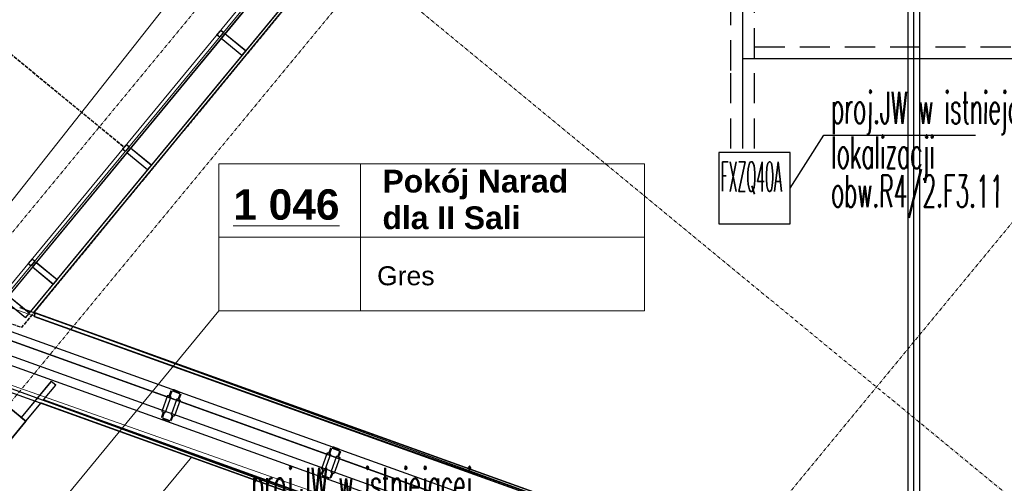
# Model space of a CAD drawing. Header units: millimetres. Extents: x -8642 to 28269, y -6609 to 3701.
# Tile 191 of 256: x 6523 to 7353, y -3009 to -2618. Entities that reach past the tile are written whole.
import ezdxf
from ezdxf.enums import TextEntityAlignment as Align

# ---------------------------------------------------------------- set-up
doc = ezdxf.new("R2010")
doc.units = ezdxf.units.MM
doc.header["$LTSCALE"] = 1000
doc.header["$MEASUREMENT"] = 0
for name, pattern in [('DASHED', [19.05, 12.7, -6.35]), ('rzut 1 pietra$0$ArchiTECH.PC 1. Line Type', [0.004, 0.003, -0.001]), ('rzut 1 pietra$0$ArchiTECH.PC 5. Line Type', [0.0053, 0.003, -0.001, 0.0003, -0.001]), ('rzut 1 pietra$0$ArchiTECH.PC Solid Line Type', [0]), ('SUFIT_1 PIETRO$0$ArchiTECH.PC 1. Line Type', [0.004, 0.003, -0.001]), ('SUFIT_1 PIETRO$0$ArchiTECH.PC Solid Line Type', [0])]:
    doc.linetypes.add(name, pattern=pattern)
doc.layers.get('0').update_dxf_attribs({"lineweight": 25})
for name, color, linetype, lineweight in [('_Etap_1_opis', 7, 'Continuous', 30), ('_Etap_2_klimatyzator_w starej_lokalizacji', 1, 'Continuous', 30), ('_Etap_2_opis', 7, 'Continuous', 30), ('_Etapy_opis', 7, 'Continuous', 18), ('IS_ARCH', 254, 'Continuous', 18), ('IS_FREON_GAZ', 254, 'DASHED', 30), ('IS_HC_FREON_CIECZ', 254, 'Continuous', 30)]:
    doc.layers.add(name, color=color, linetype=linetype, lineweight=lineweight)
for name, color, linetype in [('IS_WK_KAN_SKROPLINY', 254, 'DASHED'), ('SUFIT_1 PIETRO$0$ELEM KONSTRUKCJI - inwent', 254, 'Continuous'), ('SUFIT_1 PIETRO$0$INWENTARYZACJA', 254, 'Continuous'), ('SUFIT_1 PIETRO$0$Kalka 1', 254, 'Continuous'), ('SUFIT_1 PIETRO$0$TYP SUFITÓW_NOWYCH', 254, 'Continuous')]:
    doc.layers.add(name, color=color, linetype=linetype)
doc.styles.add('romans1', font='simplex.shx', dxfattribs={"width": 0.8})
doc.styles.add('rzut 1 pietra$0$ArchiTECHStyle1', font='arial.ttf', dxfattribs={"height": 0.16})
doc.styles.add('rzut 1 pietra$0$ArchiTECHStyle3', font='arialbd.ttf', dxfattribs={"height": 0.192})

# ---------------------------------------------------------------- blocks, each defined once
blk = doc.blocks.new('jw_FXZQ40A')
blk.add_lwpolyline([(0, 0), (60, 0), (60, 60), (0, 60)], close=True)
at = {"color": 7, "style": 'romans1', "width": 0.35}
blk.add_text('FXZQ40A', height=25, rotation=359.91893, dxfattribs=at).set_placement((1.49, 27.37))

msp = doc.modelspace()

# ---------------------------------------------------------------- linework, layer by layer
at = {"layer": '_Etap_2_opis'}
for p, q in [((7172.54, -2760.08), (7200.98, -2715.27)), ((7200.98, -2715.27), (7328.86, -2715.27))]:
    msp.add_line(p, q, dxfattribs=at)
at = {"layer": '_Etapy_opis', "color": 1}
msp.add_lwpolyline([(6460.55, -2841.21), (7540.52, -1472.15), (7540.52, 604.49), (11528.64, 604.49), (11528.64, -458.99), (8943.73, -3729.66)], close=True, dxfattribs=at)
at = {"layer": '_Etapy_opis', "color": 5}
msp.add_lwpolyline([(3477.82, -3961.16), (3141.93, -3007), (5530.28, -3007), (5741.13, -2653.07), (9611.1, -4017.92), (7982.09, -5987.21), (4191.04, -5987.21), (4191.22, -3961.16)], close=True, dxfattribs=at)
at = {"layer": 'IS_ARCH', "linetype": 'rzut 1 pietra$0$ArchiTECH.PC 5. Line Type'}
for p, q in [((10028.54, 1462.47), (5164.31, -4438.5)), ((10097.59, 1404.74), (5233.75, -4495.75)), ((10526.69, 1052.74), (5662.01, -4848.77)), ((6821.07, -2577.99), (8971.09, -4350.28))]:
    msp.add_line(p, q, dxfattribs=at)
at = {"layer": 'IS_ARCH', "linetype": 'rzut 1 pietra$0$ArchiTECH.PC 1. Line Type'}
for p, q in [((7037.41, -2255), (6524.8, -2877.38)), ((6493.85, -2628.74), (6611.28, -2725.38)), ((6498.3, -2867.87), (6524.8, -2877.38))]:
    msp.add_line(p, q, dxfattribs=at)
at = {"layer": 'IS_ARCH', "linetype": 'rzut 1 pietra$0$ArchiTECH.PC Solid Line Type'}
for p, q in [((6954.26, -2309.31), (6510.28, -2847.91)), ((6957.81, -2312.24), (6510.66, -2854.7)), ((6956.57, -2311.21), (6512.59, -2849.81)), ((7271.66, -2310), (7271.66, -3129.26)), ((7271.66, -2310.08), (7271.66, -3129.26)), ((7276.66, -2315.08), (7276.66, -3124.51)), ((7281.66, -2315.08), (7281.66, -3124.51)), ((6975.32, -2326.67), (6528.17, -2869.13)), ((6692.64, -2626.68), (6689.46, -2630.54)), ((6689.46, -2630.54), (6691.77, -2632.44)), ((6694.95, -2628.58), (6691.77, -2632.44)), ((6692.64, -2626.68), (6694.95, -2628.58)), ((6696.17, -2629.59), (6692.99, -2633.45)), ((6696.17, -2629.59), (6713.68, -2644.02)), ((6692.99, -2633.45), (6710.5, -2647.88)), ((6713.68, -2644.02), (6710.5, -2647.88)), ((6613.13, -2723.13), (6609.95, -2726.99)), ((6609.95, -2726.99), (6612.26, -2728.9)), ((6615.44, -2725.04), (6612.26, -2728.9)), ((6613.13, -2723.13), (6615.44, -2725.04)), ((6616.69, -2726.07), (6613.51, -2729.93)), ((6613.51, -2729.93), (6631.02, -2744.36)), ((6616.69, -2726.07), (6634.2, -2740.5)), ((6634.2, -2740.5), (6631.02, -2744.36)), ((6691.13, -2739.48), (7049.93, -2739.48)), ((6691.13, -2739.48), (6691.13, -2863.41)), ((6810.36, -2739.48), (6810.36, -2863.41)), ((7049.93, -2739.48), (7049.93, -2863.41)), ((6691.13, -2801.44), (7049.93, -2801.44)), ((6533.62, -2819.59), (6530.44, -2823.45)), ((6535.93, -2821.49), (6532.75, -2825.35)), ((6533.62, -2819.59), (6535.93, -2821.49)), ((6530.44, -2823.45), (6532.75, -2825.35)), ((6537.18, -2822.52), (6534, -2826.38)), ((6534, -2826.38), (6551.51, -2840.81)), ((6537.18, -2822.52), (6554.69, -2836.95)), ((6554.69, -2836.95), (6551.51, -2840.81)), ((6510.66, -2854.7), (6528.17, -2869.13)), ((6513.84, -2850.84), (6531.35, -2865.27)), ((6523.33, -2860.57), (8343.26, -3514.09)), ((6531.35, -2865.27), (6528.17, -2869.13)), ((6536.24, -2865.2), (6535.23, -2868.02)), ((6535.23, -2868.02), (7278.69, -3134.98)), ((6536.24, -2865.2), (6535.35, -2868.06)), ((6535.35, -2868.06), (7278.69, -3134.98)), ((7282.53, -3133.17), (6536.24, -2865.2)), ((6536.24, -2865.2), (7282.53, -3133.17)), ((6691.13, -2863.41), (6544.28, -3041.55)), ((6691.13, -2863.41), (7049.93, -2863.41)), ((6500.76, -2883.23), (7073.64, -3089.03)), ((7267.99, -3158.85), (6500.9, -2883.28)), ((6516.12, -2880.8), (7259.28, -3147.62)), ((6492.65, -2893.07), (7066.79, -3099.32)), ((6492.74, -2893.1), (7263.94, -3170.14)), ((6507, -2906.21), (7250.15, -3173.04)), ((6477.11, -2918.35), (7713.15, -3362.21)), ((6549.73, -2922.91), (6524.58, -2953.38)), ((6543.3, -2938.56), (6553.58, -2926.1)), ((6553.58, -2926.1), (6549.73, -2922.91)), ((6528.38, -2956.48), (6497.51, -2931.03)), ((6647.83, -2934.85), (6643.02, -2948.24)), ((6650.66, -2935.86), (6645.85, -2949.25)), ((6647.83, -2934.85), (6649.17, -2934.96)), ((6650.61, -2930.96), (6649.17, -2934.96)), ((6649.57, -2935.05), (6649.55, -2935.1)), ((6649.55, -2935.1), (6650.66, -2935.86)), ((6650.99, -2931.1), (6649.57, -2935.05)), ((6649.57, -2935.05), (6649.94, -2935.18)), ((6651.36, -2931.23), (6649.94, -2935.18)), ((6650.61, -2930.96), (6650.99, -2931.1)), ((6655.74, -2937.69), (6650.93, -2951.08)), ((6651.87, -2930.99), (6657.9, -2933.15)), ((6652.01, -2930.61), (6658.03, -2932.78)), ((6653.01, -2929.91), (6652.67, -2930.85)), ((6653.01, -2929.91), (6657.71, -2931.6)), ((6655.74, -2937.69), (6657.08, -2937.8)), ((6658.14, -2933.66), (6656.72, -2937.62)), ((6656.72, -2937.62), (6657.1, -2937.75)), ((6658.52, -2933.8), (6657.08, -2937.8)), ((6657.71, -2931.6), (6657.37, -2932.54)), ((6658.89, -2933.93), (6657.45, -2937.94)), ((6658.52, -2933.8), (6658.89, -2933.93)), ((6528.44, -2956.56), (6541.27, -2941.01)), ((6541.26, -2941.02), (7217.4, -3184.16)), ((6541.27, -2941.01), (7068.58, -3130.62)), ((6541.27, -2941.01), (7217.4, -3184.16)), ((6543.07, -2938.84), (7219.43, -3181.7)), ((7257.06, -3195.21), (6543.3, -2938.56)), ((6658.56, -2938.7), (6653.75, -2952.09)), ((6657.45, -2937.94), (6658.56, -2938.7)), ((6524.58, -2953.38), (6528.44, -2956.56)), ((6644.14, -2948.98), (6642.7, -2952.98)), ((6642.7, -2952.98), (6643.08, -2953.12)), ((6643.02, -2948.24), (6644.14, -2948.98)), ((6644.5, -2949.17), (6643.08, -2953.12)), ((6644.87, -2949.3), (6643.45, -2953.25)), ((6643.56, -2954.14), (6649.58, -2956.3)), ((6643.7, -2953.77), (6649.72, -2955.93)), ((6644.22, -2954.38), (6643.88, -2955.32)), ((6644.51, -2949.12), (6644.5, -2949.17)), ((6644.5, -2949.17), (6644.87, -2949.3)), ((6644.51, -2949.12), (6645.85, -2949.25)), ((6651.65, -2951.73), (6650.23, -2955.69)), ((6652.03, -2951.87), (6650.61, -2955.82)), ((6650.93, -2951.08), (6652.04, -2951.82)), ((6652.42, -2951.96), (6650.98, -2955.96)), ((6651.65, -2951.73), (6652.03, -2951.87)), ((6652.04, -2951.82), (6652.03, -2951.87)), ((6652.42, -2951.96), (6653.75, -2952.09)), ((6490.21, -3002.77), (6528.38, -2956.48)), ((6643.88, -2955.32), (6648.59, -2957.01)), ((6648.93, -2956.07), (6648.59, -2957.01)), ((6650.61, -2955.82), (6650.98, -2955.96)), ((6785.2, -2979.29), (6783.76, -2983.29)), ((6785.2, -2979.29), (6785.57, -2979.42)), ((6786.46, -2979.32), (6792.48, -2981.48)), ((6786.6, -2978.94), (6792.62, -2981.1)), ((6787.59, -2978.24), (6787.25, -2979.18)), ((6787.59, -2978.24), (6792.3, -2979.93)), ((6515.68, -3170.83), (6668.21, -2986.66)), ((6515.68, -3170.83), (6668.21, -2986.66)), ((6782.42, -2983.18), (6777.61, -2996.57)), ((6785.24, -2984.19), (6780.43, -2997.58)), ((6782.42, -2983.18), (6783.76, -2983.29)), ((6785.57, -2979.42), (6784.14, -2983.43)), ((6784.14, -2983.43), (6785.24, -2984.19)), ((6784.15, -2983.38), (6784.53, -2983.51)), ((6785.95, -2979.56), (6784.53, -2983.51)), ((6790.32, -2986.02), (6785.52, -2999.41)), ((6793.15, -2987.03), (6788.34, -3000.42)), ((6790.32, -2986.02), (6791.66, -2986.13)), ((6792.73, -2981.99), (6791.31, -2985.94)), ((6791.31, -2985.94), (6791.68, -2986.08)), ((6793.1, -2982.13), (6791.66, -2986.13)), ((6792.3, -2979.93), (6791.96, -2980.87)), ((6793.48, -2982.26), (6792.04, -2986.26)), ((6792.04, -2986.26), (6793.15, -2987.03)), ((6793.1, -2982.13), (6793.48, -2982.26)), ((6778.72, -2997.31), (6777.29, -3001.31)), ((6777.29, -3001.31), (6777.66, -3001.45)), ((6777.61, -2996.57), (6778.72, -2997.31)), ((6779.08, -2997.49), (6777.66, -3001.45)), ((6779.46, -2997.63), (6778.04, -3001.58)), ((6778.15, -3002.47), (6784.17, -3004.63)), ((6778.28, -3002.09), (6784.31, -3004.26)), ((6778.81, -3002.71), (6778.47, -3003.65)), ((6778.47, -3003.65), (6783.17, -3005.34)), ((6779.1, -2997.45), (6779.08, -2997.49)), ((6779.08, -2997.49), (6779.46, -2997.63)), ((6779.1, -2997.45), (6780.43, -2997.58)), ((6786.24, -3000.06), (6784.82, -3004.01)), ((6786.61, -3000.2), (6785.19, -3004.15)), ((6785.19, -3004.15), (6785.57, -3004.28)), ((6785.52, -2999.41), (6786.63, -3000.15)), ((6787.01, -3000.28), (6785.57, -3004.28)), ((6786.24, -3000.06), (6786.61, -3000.2)), ((6786.63, -3000.15), (6786.61, -3000.2)), ((6787.01, -3000.28), (6788.34, -3000.42)), ((6783.51, -3004.4), (6783.17, -3005.34))]:
    msp.add_line(p, q, dxfattribs=at)
at = {"layer": 'IS_FREON_GAZ', "ltscale": 0.002}
for points in [[(7142.62, -2726.58), (7142.62, -2344.12)], [(7142.62, -2640.74), (7987.02, -2640.74), (7987.02, -2703.74)]]:
    msp.add_lwpolyline(points, dxfattribs=at)
at = {"layer": 'IS_HC_FREON_CIECZ', "ltscale": 0.002}
for points in [[(7132.62, -2726.58), (7132.62, -2353.18)], [(7132.62, -2650.74), (7977.02, -2650.74), (7977.02, -2703.74)]]:
    msp.add_lwpolyline(points, dxfattribs=at)
at = {"layer": 'IS_WK_KAN_SKROPLINY', "lineweight": 30, "ltscale": 0.002}
msp.add_lwpolyline([(7122.62, -2726.56), (7122.62, -2660.74), (7122.74, -2306.05)], dxfattribs=at)
at = {"layer": 'SUFIT_1 PIETRO$0$ELEM KONSTRUKCJI - inwent', "linetype": 'SUFIT_1 PIETRO$0$ArchiTECH.PC Solid Line Type'}
for p, q in [((6528.38, -2956.56), (6497.51, -2931.12)), ((6490.21, -3002.86), (6528.38, -2956.56))]:
    msp.add_line(p, q, dxfattribs=at)
at = {"layer": 'SUFIT_1 PIETRO$0$INWENTARYZACJA', "linetype": 'SUFIT_1 PIETRO$0$ArchiTECH.PC Solid Line Type'}
for p, q in [((6536.24, -2865.28), (6535.23, -2868.1)), ((6535.23, -2868.1), (7278.69, -3135.06)), ((7282.53, -3133.25), (6536.24, -2865.28)), ((7267.99, -3158.93), (6500.9, -2883.36)), ((6492.74, -2893.19), (7263.94, -3170.23)), ((6549.73, -2923), (6524.58, -2953.46)), ((6543.3, -2938.64), (6553.58, -2926.18)), ((6553.58, -2926.18), (6549.73, -2923)), ((6528.44, -2956.64), (6541.27, -2941.1)), ((6541.27, -2941.1), (7068.58, -3130.71)), ((7257.06, -3195.29), (6543.3, -2938.64)), ((6524.58, -2953.46), (6528.44, -2956.64))]:
    msp.add_line(p, q, dxfattribs=at)
at = {"layer": 'SUFIT_1 PIETRO$0$Kalka 1', "linetype": 'SUFIT_1 PIETRO$0$ArchiTECH.PC 1. Line Type'}
for p, q in [((7037.41, -2255.08), (6524.8, -2877.47)), ((6493.85, -2628.82), (6611.28, -2725.47)), ((6498.3, -2867.95), (6524.8, -2877.47))]:
    msp.add_line(p, q, dxfattribs=at)
at = {"layer": 'SUFIT_1 PIETRO$0$Kalka 1', "linetype": 'SUFIT_1 PIETRO$0$ArchiTECH.PC Solid Line Type'}
for p, q in [((6957.81, -2312.32), (6510.66, -2854.78)), ((7271.66, -2310.08), (7271.66, -3129.35)), ((7271.66, -2310.16), (7271.66, -3129.35)), ((7276.66, -2315.16), (7276.66, -3124.59)), ((7281.66, -2315.16), (7281.66, -3124.59)), ((6975.32, -2326.76), (6528.17, -2869.22)), ((6692.64, -2626.76), (6689.46, -2630.62)), ((6689.46, -2630.62), (6691.77, -2632.53)), ((6694.95, -2628.67), (6691.77, -2632.53)), ((6692.64, -2626.76), (6694.95, -2628.67)), ((6696.17, -2629.67), (6692.99, -2633.53)), ((6696.17, -2629.67), (6713.68, -2644.11)), ((6692.99, -2633.53), (6710.5, -2647.97)), ((6713.68, -2644.11), (6710.5, -2647.97)), ((6613.13, -2723.22), (6609.95, -2727.08)), ((6609.95, -2727.08), (6612.26, -2728.98)), ((6615.44, -2725.12), (6612.26, -2728.98)), ((6613.13, -2723.22), (6615.44, -2725.12)), ((6616.69, -2726.15), (6613.51, -2730.01)), ((6613.51, -2730.01), (6631.02, -2744.44)), ((6616.69, -2726.15), (6634.2, -2740.58)), ((6634.2, -2740.58), (6631.02, -2744.44)), ((6533.62, -2819.67), (6530.44, -2823.53)), ((6535.93, -2821.58), (6532.75, -2825.44)), ((6533.62, -2819.67), (6535.93, -2821.58)), ((6530.44, -2823.53), (6532.75, -2825.44)), ((6537.18, -2822.61), (6534, -2826.46)), ((6534, -2826.46), (6551.51, -2840.9)), ((6537.18, -2822.61), (6554.69, -2837.04)), ((6554.69, -2837.04), (6551.51, -2840.9)), ((6510.66, -2854.78), (6528.17, -2869.22)), ((6513.84, -2850.92), (6531.35, -2865.36)), ((6523.33, -2860.66), (8343.26, -3514.18)), ((6531.35, -2865.36), (6528.17, -2869.22)), ((6536.24, -2865.28), (6535.35, -2868.15)), ((6535.35, -2868.15), (7278.69, -3135.06)), ((6536.24, -2865.28), (7282.53, -3133.25)), ((6500.76, -2883.32), (7073.64, -3089.11)), ((6516.12, -2880.88), (7259.28, -3147.71)), ((6492.65, -2893.15), (7066.79, -3099.41)), ((6507, -2906.29), (7250.15, -3173.12)), ((6477.11, -2918.43), (8295.94, -3571.57)), ((6647.83, -2934.93), (6643.02, -2948.32)), ((6650.66, -2935.95), (6645.85, -2949.34)), ((6647.83, -2934.93), (6649.17, -2935.05)), ((6650.61, -2931.04), (6649.17, -2935.05)), ((6649.57, -2935.13), (6649.55, -2935.18)), ((6649.55, -2935.18), (6650.66, -2935.95)), ((6650.99, -2931.18), (6649.57, -2935.13)), ((6649.57, -2935.13), (6649.94, -2935.27)), ((6651.36, -2931.31), (6649.94, -2935.27)), ((6650.61, -2931.04), (6650.99, -2931.18)), ((6655.74, -2937.77), (6650.93, -2951.16)), ((6651.87, -2931.07), (6657.9, -2933.24)), ((6652.01, -2930.7), (6658.03, -2932.86)), ((6653.01, -2929.99), (6652.67, -2930.93)), ((6653.01, -2929.99), (6657.71, -2931.68)), ((6655.74, -2937.77), (6657.08, -2937.89)), ((6658.14, -2933.75), (6656.72, -2937.7)), ((6656.72, -2937.7), (6657.1, -2937.84)), ((6658.52, -2933.88), (6657.08, -2937.89)), ((6657.71, -2931.68), (6657.37, -2932.62)), ((6658.89, -2934.02), (6657.45, -2938.02)), ((6658.52, -2933.88), (6658.89, -2934.02)), ((6541.26, -2941.1), (7217.4, -3184.24)), ((6541.27, -2941.1), (7217.4, -3184.24)), ((6543.07, -2938.92), (7219.43, -3181.78)), ((6658.56, -2938.79), (6653.75, -2952.18)), ((6657.45, -2938.02), (6658.56, -2938.79)), ((6644.14, -2949.07), (6642.7, -2953.07)), ((6642.7, -2953.07), (6643.08, -2953.2)), ((6643.02, -2948.32), (6644.14, -2949.07)), ((6644.5, -2949.25), (6643.08, -2953.2)), ((6644.87, -2949.38), (6643.45, -2953.34)), ((6643.56, -2954.23), (6649.58, -2956.39)), ((6643.7, -2953.85), (6649.72, -2956.01)), ((6644.51, -2949.2), (6644.5, -2949.25)), ((6644.5, -2949.25), (6644.87, -2949.38)), ((6644.51, -2949.2), (6645.85, -2949.34)), ((6651.65, -2951.82), (6650.23, -2955.77)), ((6652.03, -2951.95), (6650.61, -2955.91)), ((6650.93, -2951.16), (6652.04, -2951.91)), ((6652.42, -2952.04), (6650.98, -2956.04)), ((6651.65, -2951.82), (6652.03, -2951.95)), ((6652.04, -2951.91), (6652.03, -2951.95)), ((6652.42, -2952.04), (6653.75, -2952.18)), ((6644.22, -2954.46), (6643.88, -2955.4)), ((6643.88, -2955.4), (6648.59, -2957.09)), ((6648.93, -2956.15), (6648.59, -2957.09)), ((6650.61, -2955.91), (6650.98, -2956.04)), ((6786.6, -2979.02), (6792.62, -2981.19)), ((6787.59, -2978.32), (6787.25, -2979.26)), ((6787.59, -2978.32), (6792.3, -2980.01)), ((6782.42, -2983.26), (6777.61, -2996.65)), ((6785.24, -2984.28), (6780.43, -2997.66)), ((6782.42, -2983.26), (6783.76, -2983.37)), ((6785.2, -2979.37), (6783.76, -2983.37)), ((6785.57, -2979.51), (6784.14, -2983.51)), ((6784.14, -2983.51), (6785.24, -2984.28)), ((6784.15, -2983.46), (6784.53, -2983.59)), ((6785.95, -2979.64), (6784.53, -2983.59)), ((6785.2, -2979.37), (6785.57, -2979.51)), ((6790.32, -2986.1), (6785.52, -2999.49)), ((6786.46, -2979.4), (6792.48, -2981.56)), ((6793.15, -2987.11), (6788.34, -3000.5)), ((6790.32, -2986.1), (6791.66, -2986.21)), ((6792.73, -2982.07), (6791.31, -2986.03)), ((6791.31, -2986.03), (6791.68, -2986.16)), ((6793.1, -2982.21), (6791.66, -2986.21)), ((6792.3, -2980.01), (6791.96, -2980.95)), ((6793.48, -2982.35), (6792.04, -2986.35)), ((6792.04, -2986.35), (6793.15, -2987.11)), ((6793.1, -2982.21), (6793.48, -2982.35)), ((6778.72, -2997.39), (6777.29, -3001.39)), ((6777.29, -3001.39), (6777.66, -3001.53)), ((6777.61, -2996.65), (6778.72, -2997.39)), ((6779.08, -2997.58), (6777.66, -3001.53)), ((6779.46, -2997.71), (6778.04, -3001.66)), ((6778.15, -3002.55), (6784.17, -3004.72)), ((6778.28, -3002.18), (6784.31, -3004.34)), ((6778.81, -3002.79), (6778.47, -3003.73)), ((6778.47, -3003.73), (6783.17, -3005.42)), ((6779.1, -2997.53), (6779.08, -2997.58)), ((6779.08, -2997.58), (6779.46, -2997.71)), ((6779.1, -2997.53), (6780.43, -2997.66)), ((6786.24, -3000.15), (6784.82, -3004.1)), ((6786.61, -3000.28), (6785.19, -3004.23)), ((6785.19, -3004.23), (6785.57, -3004.37)), ((6785.52, -2999.49), (6786.63, -3000.23)), ((6787.01, -3000.37), (6785.57, -3004.37)), ((6786.24, -3000.15), (6786.61, -3000.28)), ((6786.63, -3000.23), (6786.61, -3000.28)), ((6787.01, -3000.37), (6788.34, -3000.5)), ((6783.51, -3004.48), (6783.17, -3005.42))]:
    msp.add_line(p, q, dxfattribs=at)
at = {"layer": 'SUFIT_1 PIETRO$0$TYP SUFITÓW_NOWYCH', "linetype": 'SUFIT_1 PIETRO$0$ArchiTECH.PC Solid Line Type'}
for p, q in [((6535.18, -2864.89), (6992.14, -2310.08)), ((6992.14, -3031.01), (6535.18, -2864.89)), ((6475.87, -2914.3), (7068.58, -3130.71)), ((6497.51, -2931.12), (6528.44, -2956.61)), ((6528.44, -2956.61), (6490.28, -3002.91))]:
    msp.add_line(p, q, dxfattribs=at)

# ---------------------------------------------------------------- block references
at = {"layer": '_Etap_2_klimatyzator_w starej_lokalizacji'}
msp.add_blockref('jw_FXZQ40A', (7112.54, -2790.08), dxfattribs=at)

# ---------------------------------------------------------------- texts
at = {"layer": '_Etap_1_opis', "style": 'romans1', "width": 0.5}
msp.add_text('proj.JW w istniejącej', height=27, rotation=359.91893, dxfattribs=at).set_placement((6718.43, -3022.72))
at = {"layer": '_Etap_2_opis', "style": 'romans1', "width": 0.5}
for s, p in [('proj.JW w istniejącej', (7207.2, -2705.61)), ('lokalizacji', (7207.2, -2743.44)), ('obw.R4/2.F3.11', (7207.2, -2776.05))]:
    msp.add_text(s, height=27, rotation=359.91893, dxfattribs=at).set_placement(p)
at = {"layer": 'IS_ARCH'}
for s, height, style, p in [('Pokój Narad', 19.2, 'rzut 1 pietra$0$ArchiTECHStyle3', (6829, -2769.48)), ('%%u1 046%%u', 25.6, 'rzut 1 pietra$0$ArchiTECHStyle3', (6703.25, -2794.32)), ('dla II Sali', 19.2, 'rzut 1 pietra$0$ArchiTECHStyle3', (6829, -2800.36)), ('Gres ', 16, 'rzut 1 pietra$0$ArchiTECHStyle1', (6824.45, -2846.74))]:
    msp.add_text(s, height=height, dxfattribs=dict(at, style=style)).set_placement(p, align=Align.BOTTOM_LEFT)

doc.saveas('drawing.dxf')
